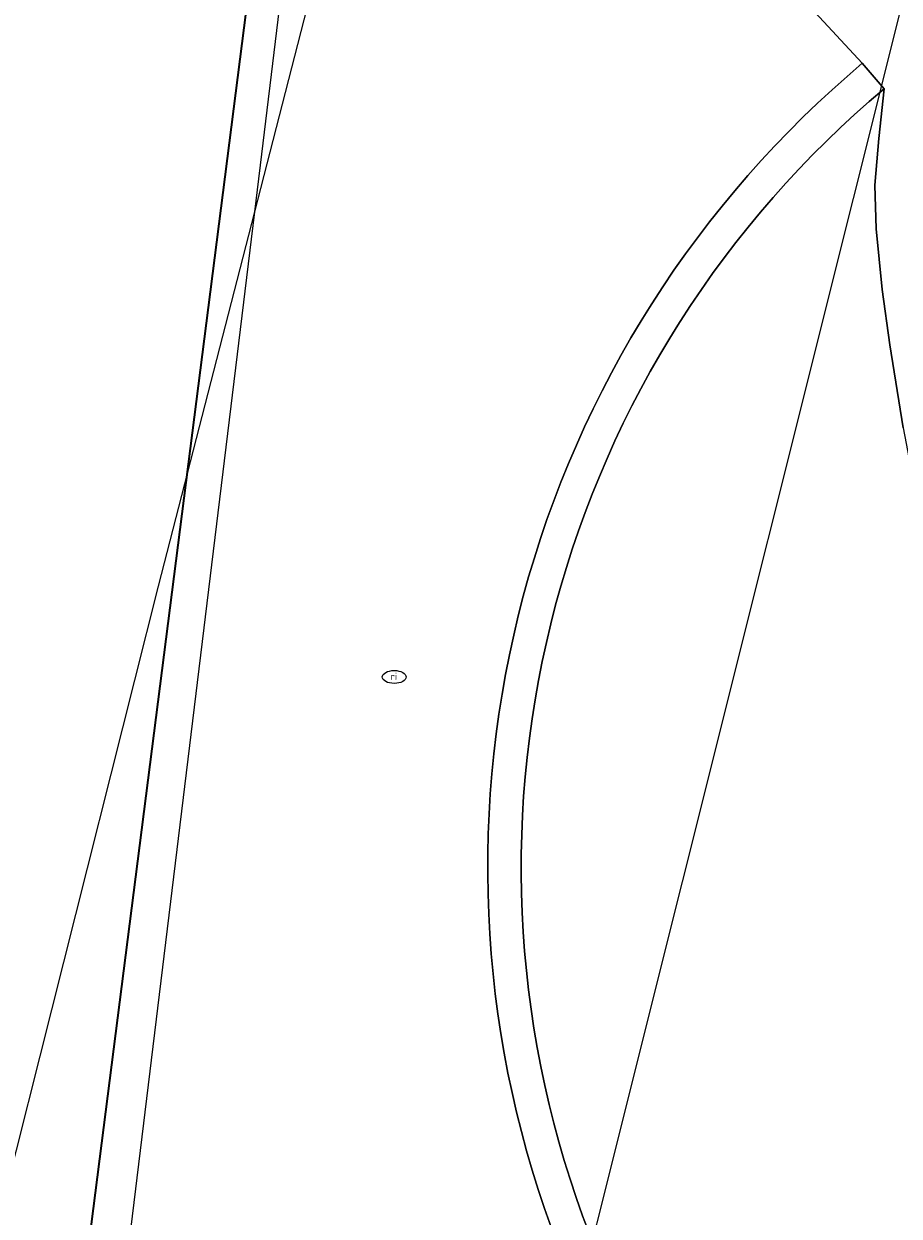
# Model space of a CAD drawing. Header units: metres. Extents: x 253395 to 254027, y 592765 to 593194.
# Tile 95 of 173: x 253512 to 253530, y 593118 to 593143. Entities that reach past the tile are written whole.
import ezdxf
from ezdxf.enums import TextEntityAlignment as Align
from ezdxf.lldxf.tags import DXFTag

# ---------------------------------------------------------------- set-up
doc = ezdxf.new("R2010")
doc.units = ezdxf.units.M
for name, color, linetype, lineweight in [('B-WE-IE-MEUBILAIR-S', 254, 'Continuous', 25), ('B-WE-IE-TERREINAFSCHEIDING_KUNSTMATIG_MUUR-GV', 254, 'Continuous', 18), ('B-WE-KG-GRENS_PERCEEL-G', 254, 'KG-PERCEEL-SO', 18), ('B-WE-OG-BEBOUWING-GV', 254, 'Continuous', 35), ('B-WE-OG-TERREIN_BEGROEID-GV', 254, 'Continuous', 18), ('B-WE-VH-HALFVERHARDING_SCHELP-GV', 254, 'Continuous', 18), ('B-WE-VH-OPENVERHARDING-GV', 254, 'Continuous', 18)]:
    doc.layers.add(name, color=color, linetype=linetype, lineweight=lineweight)
doc.styles.add('NLCS-ISO', font='txt')
doc.styles.get("Standard").update_dxf_attribs({"font": 'simplex.shx'})
tags = doc.linetypes.add('KG-PERCEEL-SO', pattern='A,5.5,-2,["P",Standard,S=1.8,R=0,X=-0.5,Y=-0.9],-2,5.5,-2,[5,NLCS.SHX,S=0.75,R=0,X=0,Y=0],-2', length=19).pattern_tags.tags
tags[6] = DXFTag(74, 10)

# ---------------------------------------------------------------- blocks, each defined once
blk = doc.blocks.new('SIE-MEUBILAIR_PUT_RIOOLPUT-SO')
blk.add_ellipse((0, 0), major_axis=(1.25, 0), ratio=0.54)
at = {"style": 'NLCS-ISO'}
blk.add_text('ri', height=0.75, dxfattribs=at).set_placement((-0.04, 0.07), align=Align.MIDDLE_CENTER)

msp = doc.modelspace()

# ---------------------------------------------------------------- linework, layer by layer
at = {"layer": 'B-WE-IE-TERREINAFSCHEIDING_KUNSTMATIG_MUUR-GV'}
msp.add_lwpolyline([(253523.355, 593117.361), (253523.213, 593117.741), (253523.077, 593118.123), (253522.949, 593118.509), (253522.828, 593118.896), (253522.715, 593119.286), (253522.609, 593119.678), (253522.511, 593120.071), (253522.421, 593120.466), (253522.338, 593120.864), (253522.262, 593121.263), (253522.194, 593121.663), (253522.133, 593122.065), (253522.081, 593122.466), (253522.036, 593122.87), (253521.999, 593123.274), (253521.97, 593123.679), (253521.947, 593124.084), (253521.934, 593124.49), (253521.927, 593124.895), (253521.929, 593125.301), (253521.938, 593125.706), (253521.955, 593126.112), (253521.979, 593126.518), (253522.012, 593126.921), (253522.052, 593127.327), (253522.099, 593127.729), (253522.155, 593128.13), (253522.218, 593128.532), (253522.289, 593128.931), (253522.367, 593129.329), (253522.454, 593129.727), (253522.547, 593130.121), (253522.648, 593130.514), (253522.757, 593130.905), (253522.873, 593131.294), (253522.996, 593131.681), (253523.126, 593132.065), (253523.265, 593132.446), (253523.41, 593132.826), (253523.562, 593133.202), (253523.722, 593133.574), (253523.888, 593133.944), (253524.062, 593134.311), (253524.244, 593134.675), (253524.431, 593135.035), (253524.625, 593135.391), (253524.826, 593135.743), (253525.034, 593136.091), (253525.204, 593136.363), (253525.25, 593136.437), (253525.47, 593136.776), (253525.698, 593137.112), (253525.931, 593137.444), (253526.172, 593137.771), (253526.418, 593138.094), (253526.671, 593138.411), (253526.929, 593138.724), (253527.194, 593139.032), (253527.464, 593139.335), (253527.74, 593139.632), (253528.021, 593139.924), (253528.309, 593140.211), (253528.601, 593140.493), (253528.899, 593140.767), (253529.203, 593141.038), (253529.516, 593141.307), (253529.06, 593141.838), (253528.742, 593141.565), (253528.429, 593141.286), (253528.121, 593141.002), (253527.819, 593140.711), (253527.522, 593140.415), (253527.231, 593140.113), (253526.946, 593139.806), (253526.667, 593139.493), (253526.394, 593139.175), (253526.127, 593138.852), (253525.866, 593138.524), (253525.612, 593138.191), (253525.363, 593137.853), (253525.122, 593137.51), (253524.887, 593137.163), (253524.659, 593136.812), (253524.61, 593136.733), (253524.437, 593136.456), (253524.222, 593136.096), (253524.014, 593135.732), (253523.813, 593135.364), (253523.62, 593134.992), (253523.433, 593134.617), (253523.253, 593134.238), (253523.081, 593133.856), (253522.916, 593133.471), (253522.759, 593133.082), (253522.609, 593132.691), (253522.466, 593132.297), (253522.331, 593131.9), (253522.204, 593131.5), (253522.084, 593131.099), (253521.972, 593130.695), (253521.867, 593130.289), (253521.771, 593129.881), (253521.682, 593129.471), (253521.601, 593129.06), (253521.528, 593128.647), (253521.463, 593128.233), (253521.405, 593127.818), (253521.356, 593127.402), (253521.315, 593126.984), (253521.281, 593126.567), (253521.256, 593126.148), (253521.238, 593125.729), (253521.229, 593125.31), (253521.227, 593124.891), (253521.234, 593124.472), (253521.248, 593124.053), (253521.271, 593123.635), (253521.301, 593123.216), (253521.34, 593122.799), (253521.386, 593122.382), (253521.44, 593121.967), (253521.503, 593121.552), (253521.573, 593121.139), (253521.651, 593120.727), (253521.737, 593120.317), (253521.83, 593119.908), (253521.932, 593119.502), (253522.041, 593119.097), (253522.158, 593118.694), (253522.283, 593118.294), (253522.415, 593117.896), (253522.555, 593117.501)], dxfattribs=at)
at = {"layer": 'B-WE-KG-GRENS_PERCEEL-G'}
for points in [[(253516.356, 593138.732), (253518.611, 593157.289)], [(253517.804, 593094.455), (253521.727, 593110.438), (253532.448, 593153.309)], [(253516.356, 593138.732), (253519.324, 593150.266)], [(253510.378, 593115.182), (253514.341, 593130.903), (253516.356, 593138.732)], [(253510.378, 593115.182), (253513.407, 593114.471), (253516.356, 593138.732)]]:
    msp.add_lwpolyline(points, dxfattribs=at)
at = {"layer": 'B-WE-OG-BEBOUWING-GV'}
msp.add_lwpolyline([(253467.22, 593193.865), (253459.987, 593136.733), (253458.903, 593128.172), (253487.933, 593121.209), (253488.007, 593121.52), (253498.165, 593120.134), (253498.033, 593119.008), (253505.923, 593118.08), (253505.643, 593116.961), (253512.525, 593115.304), (253512.652, 593115.274), (253515.388, 593136.733), (253521.666, 593185.977), (253517.448, 593186.473), (253517.918, 593190.29), (253489.803, 593193.865)], dxfattribs=at)
at = {"layer": 'B-WE-OG-TERREIN_BEGROEID-GV'}
msp.add_lwpolyline([(253529.914, 593134.218), (253529.636, 593135.955), (253529.475, 593137.106), (253529.347, 593138.38), (253529.325, 593139.29), (253529.405, 593140.265), (253529.516, 593141.307), (253529.203, 593141.038), (253528.899, 593140.767), (253528.601, 593140.493), (253528.309, 593140.211), (253528.021, 593139.924), (253527.74, 593139.632), (253527.464, 593139.335), (253527.194, 593139.032), (253526.929, 593138.724), (253526.671, 593138.411), (253526.418, 593138.094), (253526.172, 593137.771), (253525.931, 593137.444), (253525.698, 593137.112), (253525.47, 593136.776), (253525.25, 593136.437), (253525.204, 593136.363), (253525.034, 593136.091), (253524.826, 593135.743), (253524.625, 593135.391), (253524.431, 593135.035), (253524.244, 593134.675), (253524.062, 593134.311), (253523.888, 593133.944), (253523.722, 593133.574), (253523.562, 593133.202), (253523.41, 593132.826), (253523.265, 593132.446), (253523.126, 593132.065), (253522.996, 593131.681), (253522.873, 593131.294), (253522.757, 593130.905), (253522.648, 593130.514), (253522.547, 593130.121), (253522.454, 593129.727), (253522.367, 593129.329), (253522.289, 593128.931), (253522.218, 593128.532), (253522.155, 593128.13), (253522.099, 593127.729), (253522.052, 593127.327), (253522.012, 593126.921), (253521.979, 593126.518), (253521.955, 593126.112), (253521.938, 593125.706), (253521.929, 593125.301), (253521.927, 593124.895), (253521.934, 593124.49), (253521.947, 593124.084), (253521.97, 593123.679), (253521.999, 593123.274), (253522.036, 593122.87), (253522.081, 593122.466), (253522.133, 593122.065), (253522.194, 593121.663), (253522.262, 593121.263), (253522.338, 593120.864), (253522.421, 593120.466), (253522.511, 593120.071), (253522.609, 593119.678), (253522.715, 593119.286), (253522.828, 593118.896), (253522.949, 593118.509), (253523.077, 593118.123), (253523.213, 593117.741), (253523.355, 593117.361)], dxfattribs=at)
at = {"layer": 'B-WE-VH-HALFVERHARDING_SCHELP-GV'}
msp.add_lwpolyline([(253527.541, 593143.488), (253529.06, 593141.838), (253529.516, 593141.307), (253529.405, 593140.265), (253529.325, 593139.29), (253529.347, 593138.38), (253529.475, 593137.106), (253529.636, 593135.955), (253529.914, 593134.218), (253530.22, 593132.61), (253530.584, 593130.817), (253530.976, 593129.224), (253531.367, 593127.702), (253532.102, 593125.726), (253532.922, 593123.935), (253533.885, 593122.088), (253534.688, 593120.682), (253535.578, 593119.276), (253536.479, 593118.34), (253536.793, 593118.071), (253537.008, 593117.773), (253537.123, 593117.546)], dxfattribs=at)
at = {"layer": 'B-WE-VH-OPENVERHARDING-GV'}
for points in [[(253521.666, 593185.977), (253515.388, 593136.733), (253512.652, 593115.274)], [(253522.555, 593117.501), (253522.415, 593117.896), (253522.283, 593118.294), (253522.158, 593118.694), (253522.041, 593119.097), (253521.932, 593119.502), (253521.83, 593119.908), (253521.737, 593120.317), (253521.651, 593120.727), (253521.573, 593121.139), (253521.503, 593121.552), (253521.44, 593121.967), (253521.386, 593122.382), (253521.34, 593122.799), (253521.301, 593123.216), (253521.271, 593123.635), (253521.248, 593124.053), (253521.234, 593124.472), (253521.227, 593124.891), (253521.229, 593125.31), (253521.238, 593125.729), (253521.256, 593126.148), (253521.281, 593126.567), (253521.315, 593126.984), (253521.356, 593127.402), (253521.405, 593127.818), (253521.463, 593128.233), (253521.528, 593128.647), (253521.601, 593129.06), (253521.682, 593129.471), (253521.771, 593129.881), (253521.867, 593130.289), (253521.972, 593130.695), (253522.084, 593131.099), (253522.204, 593131.5), (253522.331, 593131.9), (253522.466, 593132.297), (253522.609, 593132.691), (253522.759, 593133.082), (253522.916, 593133.471), (253523.081, 593133.856), (253523.253, 593134.238), (253523.433, 593134.617), (253523.62, 593134.992), (253523.813, 593135.364), (253524.014, 593135.732), (253524.222, 593136.096), (253524.437, 593136.456), (253524.61, 593136.733), (253524.659, 593136.812), (253524.887, 593137.163), (253525.122, 593137.51), (253525.363, 593137.853), (253525.612, 593138.191), (253525.866, 593138.524), (253526.127, 593138.852), (253526.394, 593139.175), (253526.667, 593139.493), (253526.946, 593139.806), (253527.231, 593140.113), (253527.522, 593140.415), (253527.819, 593140.711), (253528.121, 593141.002), (253528.429, 593141.286), (253528.742, 593141.565), (253529.06, 593141.838), (253527.541, 593143.488)]]:
    msp.add_lwpolyline(points, dxfattribs=at)

# ---------------------------------------------------------------- block references
at = {"layer": 'B-WE-IE-MEUBILAIR-S', "xscale": 0.2, "yscale": 0.2, "zscale": 0.2}
msp.add_blockref('SIE-MEUBILAIR_PUT_RIOOLPUT-SO', (253519.274, 593129.007), dxfattribs=at)

doc.saveas('drawing.dxf')
